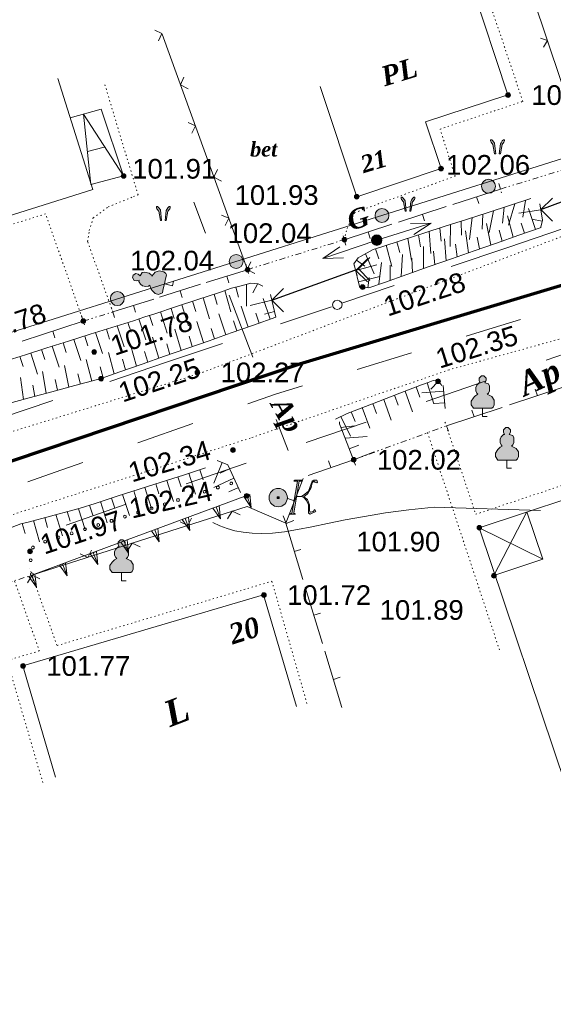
# Model space of a CAD drawing. Header units: millimetres. Extents: x 9396 to 25236, y 15106 to 31102.
# Tile 230 of 256: x 11678 to 11724, y 16739 to 16824. Entities that reach past the tile are written whole.
import ezdxf
from ezdxf.enums import TextEntityAlignment as Align

# ---------------------------------------------------------------- set-up
doc = ezdxf.new("R2010")
doc.units = ezdxf.units.MM
for name, pattern in [('DIVIDE', [1.25, 0.5, -0.25, 0, -0.25, 0, -0.25]), ('DOT', [0.25, 0, -0.25]), ('HIDDEN', [0.375, 0.25, -0.125])]:
    doc.linetypes.add(name, pattern=pattern)
for name, color, linetype, lineweight, true_color in [('1001010', 7, 'Continuous', 9, 0x000000), ('10010110', 7, 'Continuous', 20, 0xa25100), ('10010212', 7, 'Continuous', 9, 0x000000), ('10010230', 7, 'Continuous', 20, 0x000000), ('1060000', 7, 'Continuous', 9, 0x000000), ('1070000', 7, 'DOT', 9, 0x000000), ('2030012', 7, 'Continuous', 9, 0x000000), ('21100200', 7, 'HIDDEN', 0, 0x800080), ('3000105', 7, 'DIVIDE', 9, 0x000000), ('3000220', 7, 'Continuous', 9, 0x000000), ('3000260', 7, 'Continuous', 9, 0x000000), ('4000091', 7, 'Continuous', 9, 0x000000), ('4000210', 7, 'Continuous', 9, 0x000000), ('4000340', 7, 'HIDDEN', 9, 0x000000), ('5010210', 7, 'Continuous', 20, 0x008000), ('5010220', 7, 'Continuous', 30, 0x000000), ('5010410', 7, 'Continuous', 9, 0x000000), ('6011210', 1, 'Continuous', 9, 0xff0000), ('8010110', 7, 'Continuous', 20, 0x0080ff), ('8010120', 7, 'Continuous', 20, 0x0080ff), ('8010200', 7, 'Continuous', 9, 0x000000), ('9010120', 7, 'Continuous', 20, 0x000000)]:
    doc.layers.add(name, color=color, linetype=linetype, lineweight=lineweight, true_color=true_color)
doc.layers.add('Канализация', color=1, linetype='Continuous', lineweight=70)
doc.styles.add('1', font='timesbi.ttf', dxfattribs={"height": 0.00127})
doc.styles.add('10', font='timesbi.ttf', dxfattribs={"height": 0.001481})
doc.styles.add('2', font='timesbi.ttf', dxfattribs={"height": 0.001693})
doc.styles.add('3', font='timesbi.ttf', dxfattribs={"height": 0.001693})
doc.styles.add('9', font='timesbi.ttf', dxfattribs={"height": 0.001693})
doc.styles.add('F2', font='arial.ttf', dxfattribs={"height": 0.001693})

# ---------------------------------------------------------------- blocks, each defined once
blk = doc.blocks.new('SYMBOL21100200')
at = {"true_color": 0x800080}
h = blk.add_hatch(color=216, dxfattribs=at)
edge = h.paths.add_edge_path()
edge.add_arc((0, 0), 0.1, 0, 360)
at = {"color": 216, "linetype": 'Continuous', "lineweight": 0, "true_color": 0x800080}
blk.add_circle((0, 0), 0.1, dxfattribs=at)
blk = doc.blocks.new('SYMBOL5010220')
at = {"color": 18, "linetype": 'Continuous', "lineweight": 9, "true_color": 0x000000, "flags": 128}
blk.add_lwpolyline([(0.5, 0.5), (0, 0), (0.5, -0.5)], dxfattribs=at)
blk = doc.blocks.new('SYMBOL4000210')
at = {"true_color": 0xffffff}
blk.add_hatch(color=7, dxfattribs=at).paths.add_polyline_path([(0.05, 1.75), (-0.05, 1.75), (-0.15, 1.65), (-0.15, 1.55), (-0.1, 1.45), (-0.15, 1.45), (-0.25, 1.35), (-0.3, 1.25), (-0.3, 1.1), (-0.25, 1), (-0.2, 0.95), (-0.3, 0.9), (-0.35, 0.85), (-0.4, 0.8), (-0.5, 0.65), (-0.5, 0.5), (-0.4, 0.35), (-0.3, 0.35), (-0.1, 0.35), (0, 0.35), (0.15, 0.35), (0.4, 0.35), (0.45, 0.4), (0.5, 0.5), (0.5, 0.7), (0.4, 0.85), (0.2, 0.95), (0.25, 1), (0.3, 1.1), (0.3, 1.3), (0.25, 1.4), (0.1, 1.45), (0.15, 1.55), (0.15, 1.65)])
at = {"color": 18, "linetype": 'Continuous', "lineweight": 0, "true_color": 0x000000, "flags": 128}
blk.add_lwpolyline([(0.05, 1.75), (-0.05, 1.75), (-0.15, 1.65), (-0.15, 1.55), (-0.1, 1.45), (-0.15, 1.45), (-0.25, 1.35), (-0.3, 1.25), (-0.3, 1.1), (-0.25, 1), (-0.2, 0.95), (-0.3, 0.9), (-0.35, 0.85), (-0.4, 0.8), (-0.5, 0.65), (-0.5, 0.5), (-0.4, 0.35), (-0.3, 0.35), (-0.1, 0.35), (0, 0.35), (0.15, 0.35), (0.4, 0.35), (0.45, 0.4), (0.5, 0.5), (0.5, 0.7), (0.4, 0.85), (0.2, 0.95), (0.25, 1), (0.3, 1.1), (0.3, 1.3), (0.25, 1.4), (0.1, 1.45), (0.15, 1.55), (0.15, 1.65), (0.05, 1.75)], close=True, dxfattribs=at)
blk.add_lwpolyline([(0, 0.35), (0, 0), (0.2, 0)], dxfattribs=at)
blk = doc.blocks.new('SYMBOL5010410')
at = {"true_color": 0xffffff}
for points in [[(0.6715, 0.711), (0.8295, 0.711), (0.5925, -0.6715), (0.474, -0.711), (0.7505, -0.711), (0.6715, -0.6715), (0.9085, 0.711), (1.027, 0.711), (1.027, 0.7505), (0.711, 0.7505)], [(1, 0.05), (1.15, 0.15), (1.3035, 0.2765), (1.3825, 0.474), (1.4615, 0.711), (1.5405, 0.7505), (1.659, 0.7505), (1.6985, 0.6715), (1.659, 0.632), (1.58, 0.6715), (1.5405, 0.711), (1.4615, 0.632), (1.422, 0.4345), (1.264, 0.158), (1.106, 0.0395), (1.264, -0.079), (1.343, -0.316), (1.343, -0.553), (1.3825, -0.632), (1.501, -0.5925), (1.58, -0.5135), (1.6195, -0.5925), (1.4615, -0.6715), (1.3825, -0.711), (1.3035, -0.6715), (1.3035, -0.553), (1.3035, -0.316), (1.2245, -0.1185), (1.106, 0)], [(-0.0395, -0.0395), (0.0395, -0.0395), (0.0395, 0.0395), (-0.0395, 0.0395)]]:
    blk.add_hatch(color=7, dxfattribs=at).paths.add_polyline_path(points)
h = blk.add_hatch(color=7, dxfattribs=at)
edge = h.paths.add_edge_path()
edge.add_arc((0, 0), 0.395, 0, 360)
at = {"color": 18, "linetype": 'Continuous', "lineweight": 0, "true_color": 0x000000, "flags": 128}
for points in [[(0.6715, 0.711), (0.8295, 0.711), (0.5925, -0.6715), (0.474, -0.711), (0.7505, -0.711), (0.6715, -0.6715), (0.9085, 0.711), (1.027, 0.711), (1.027, 0.7505), (0.711, 0.7505), (0.6715, 0.711)], [(1, 0.05), (1, 0.05), (1.15, 0.15), (1.3035, 0.2765), (1.3825, 0.474), (1.4615, 0.711), (1.5405, 0.7505), (1.659, 0.7505), (1.6985, 0.6715), (1.659, 0.632), (1.58, 0.6715), (1.5405, 0.711), (1.4615, 0.632), (1.422, 0.4345), (1.264, 0.158), (1.106, 0.0395), (1.264, -0.079), (1.343, -0.316), (1.343, -0.553), (1.3825, -0.632), (1.501, -0.5925), (1.58, -0.5135), (1.6195, -0.5925), (1.4615, -0.6715), (1.3825, -0.711), (1.3035, -0.6715), (1.3035, -0.553), (1.3035, -0.316), (1.2245, -0.1185), (1.106, 0), (1, 0.05)], [(-0.0395, -0.0395), (0.0395, -0.0395), (0.0395, 0.0395), (-0.0395, 0.0395)]]:
    blk.add_lwpolyline(points, close=True, dxfattribs=at)
blk.add_lwpolyline([(1, 0.05), (0.8, 0.05)], dxfattribs=at)
at = {"color": 3, "linetype": 'Continuous', "lineweight": 0, "true_color": 0x00ea00}
blk.add_circle((0, 0), 0.395, dxfattribs=at)
blk = doc.blocks.new('SYMBOL4000340')
at = {"true_color": 0x000000}
for points in [[(-0.075, 0), (-0.125, 0.45), (-0.2, 0.55), (-0.25, 0.6), (-0.3, 0.6), (-0.3, 0.55), (-0.275, 0.5), (-0.2, 0.4), (-0.125, 0)], [(0.075, 0), (0.125, 0.425), (0.15, 0.475), (0.2, 0.55), (0.25, 0.6), (0.3, 0.6), (0.3, 0.55), (0.275, 0.5), (0.2, 0.4), (0.125, 0)]]:
    blk.add_hatch(color=18, dxfattribs=at).paths.add_polyline_path(points)
at = {"color": 18, "linetype": 'Continuous', "lineweight": 0, "true_color": 0x000000, "flags": 128}
for points in [[(-0.075, 0), (-0.125, 0.45), (-0.2, 0.55), (-0.25, 0.6), (-0.3, 0.6), (-0.3, 0.55), (-0.275, 0.5), (-0.2, 0.4), (-0.125, 0), (-0.075, 0)], [(0.075, 0), (0.125, 0.425), (0.15, 0.475), (0.2, 0.55), (0.25, 0.6), (0.3, 0.6), (0.3, 0.55), (0.275, 0.5), (0.2, 0.4), (0.125, 0), (0.075, 0)]]:
    blk.add_lwpolyline(points, close=True, dxfattribs=at)
blk = doc.blocks.new('SYMBOL2030012')
at = {"true_color": 0xffffff}
h = blk.add_hatch(color=7, dxfattribs=at)
edge = h.paths.add_edge_path()
edge.add_arc((0, 0), 0.225, 0, 360)
at = {"true_color": 0x000000}
h = blk.add_hatch(color=18, dxfattribs=at)
edge = h.paths.add_edge_path()
edge.add_arc((0, 0), 0.05, 0, 360)
at = {"color": 18, "linetype": 'Continuous', "lineweight": 0, "true_color": 0x000000}
for radius in [0.225, 0.05]:
    blk.add_circle((0, 0), radius, dxfattribs=at)
blk = doc.blocks.new('SYMBOL8010200')
at = {"true_color": 0x000000}
h = blk.add_hatch(color=18, dxfattribs=at)
edge = h.paths.add_edge_path()
edge.add_arc((0, 0), 0.3, 0, 360)
at = {"color": 18, "linetype": 'Continuous', "lineweight": 0, "true_color": 0x000000}
blk.add_circle((0, 0), 0.3, dxfattribs=at)

msp = doc.modelspace()

# ---------------------------------------------------------------- linework, layer by layer
at = {"layer": '1001010', "color": 253}
for p, q in [((11683.589, 16812.636), (11685.024, 16813.032)), ((11686.678, 16810.557), (11683.886, 16809.816)), ((11721.431, 16781.627), (11718.578, 16776.157)), ((11717.318, 16780.277), (11722.816, 16777.571))]:
    msp.add_line(p, q, dxfattribs=at)
for points in [[(11716.674, 16827.017, 0), (11719.798, 16817.517, 0), (11712.702, 16815.184, 0), (11714.038, 16811.177, 0), (11706.778, 16808.757, 0), (11703.616, 16818.244, 0)], [(11681.037, 16818.916, 0), (11684.038, 16809.377, 0), (11668.718, 16804.557, 0), (11665.717, 16814.096, 0)], [(11686.678, 16810.557, 0), (11684.776, 16816.297, 0), (11682.105, 16815.555, 0)], [(11683.886, 16809.816, 0), (11683.243, 16815.851, 0), (11686.678, 16810.557, 0)], [(11724.814, 16757.994, 0), (11717.318, 16780.277, 0), (11728.938, 16784.097, 0), (11736.389, 16761.974, 0)], [(11718.578, 16776.157, 0), (11722.816, 16777.571, 0), (11721.431, 16781.627, 0)], [(11680.84, 16758.804, 0), (11678.018, 16768.397, 0), (11698.758, 16774.497, 0), (11701.58, 16764.904, 0)]]:
    msp.add_polyline3d(points, dxfattribs=at)
at = {"layer": '10010110'}
msp.add_line((11722.62, 16781.765), (11713.442, 16782.049), dxfattribs=at)
msp.add_polyline3d([(11713.442, 16782.049, 0), (11711.257, 16781.822, 0), (11709.259, 16781.55, 0), (11707.436, 16781.25, 0), (11705.777, 16780.94, 0), (11704.27, 16780.635, 0), (11702.903, 16780.354, 0), (11701.665, 16780.113, 0), (11700.543, 16779.93, 0), (11699.528, 16779.818, 0), (11698.605, 16779.775, 0), (11697.766, 16779.797, 0), (11696.996, 16779.88, 0), (11696.286, 16780.019, 0), (11695.623, 16780.209, 0), (11694.995, 16780.445, 0), (11694.392, 16780.724, 0)], dxfattribs=at)
at = {"layer": '10010212', "color": 253}
for p, q in [((11718.091, 16807.397), (11719.941, 16807.997)), ((11720.401, 16808.137), (11719.861, 16806.317)), ((11720.401, 16808.137), (11719.861, 16806.317)), ((11719.941, 16807.997), (11721.781, 16808.587)), ((11721.321, 16808.437), (11721.071, 16807.007)), ((11716.241, 16806.807), (11718.091, 16807.397)), ((11717.631, 16807.247), (11717.571, 16805.957)), ((11718.551, 16807.547), (11718.181, 16805.687)), ((11718.551, 16807.547), (11718.181, 16805.687)), ((11719.481, 16807.847), (11719.331, 16806.477)), ((11720.251, 16805.267), (11719.771, 16807.107)), ((11720.251, 16805.267), (11719.771, 16807.107)), ((11722.631, 16807.637), (11720.751, 16807.337)), ((11722.631, 16807.637), (11720.751, 16807.337)), ((11722.181, 16805.947), (11721.581, 16807.747)), ((11722.181, 16805.947), (11721.581, 16807.747)), ((11714.401, 16806.207), (11716.241, 16806.807)), ((11714.861, 16806.357), (11714.831, 16804.457)), ((11714.861, 16806.357), (11714.831, 16804.457)), ((11715.781, 16806.657), (11715.811, 16805.447)), ((11716.711, 16806.957), (11716.501, 16805.067)), ((11716.711, 16806.957), (11716.501, 16805.067)), ((11718.321, 16804.597), (11717.961, 16806.457)), ((11718.321, 16804.597), (11717.961, 16806.457)), ((11721.221, 16805.607), (11720.931, 16806.477)), ((11722.751, 16806.637), (11721.871, 16806.827)), ((11710.701, 16805.017), (11712.551, 16805.617)), ((11712.091, 16805.467), (11712.271, 16804.437)), ((11712.551, 16805.617), (11714.401, 16806.207)), ((11713.011, 16805.767), (11713.151, 16803.867)), ((11713.011, 16805.767), (11713.151, 16803.867)), ((11713.941, 16806.057), (11714.051, 16804.937)), ((11716.401, 16803.917), (11716.151, 16805.807)), ((11716.401, 16803.917), (11716.151, 16805.807)), ((11720.731, 16805.437), (11718.811, 16804.767)), ((11719.291, 16804.927), (11719.041, 16805.877)), ((11722.661, 16806.117), (11720.731, 16805.437)), ((11708.861, 16804.427), (11710.701, 16805.017)), ((11709.321, 16804.577), (11709.801, 16802.737)), ((11709.321, 16804.577), (11709.801, 16802.737)), ((11710.241, 16804.867), (11710.481, 16803.947)), ((11711.171, 16805.167), (11711.481, 16803.297)), ((11711.171, 16805.167), (11711.481, 16803.297)), ((11714.471, 16803.247), (11714.341, 16805.137)), ((11714.471, 16803.247), (11714.341, 16805.137)), ((11715.431, 16803.577), (11715.271, 16804.677)), ((11718.811, 16804.767), (11716.881, 16804.087)), ((11717.361, 16804.257), (11717.151, 16805.277)), ((11707.531, 16803.847), (11708.291, 16802.107)), ((11707.531, 16803.847), (11708.291, 16802.107)), ((11708.401, 16804.277), (11708.671, 16803.417)), ((11710.611, 16801.897), (11710.731, 16803.787)), ((11710.611, 16801.897), (11710.731, 16803.787)), ((11712.541, 16802.567), (11712.531, 16804.467)), ((11712.541, 16802.567), (11712.531, 16804.467)), ((11713.501, 16802.907), (11713.391, 16804.077)), ((11716.881, 16804.087), (11714.951, 16803.417)), ((11707.041, 16800.927), (11706.561, 16802.917)), ((11706.681, 16802.417), (11708.521, 16802.887)), ((11706.681, 16802.417), (11708.521, 16802.887)), ((11706.751, 16803.297), (11707.481, 16802.777)), ((11708.681, 16801.217), (11708.921, 16803.107)), ((11708.681, 16801.217), (11708.921, 16803.107)), ((11709.651, 16801.557), (11709.651, 16802.857)), ((11711.581, 16802.227), (11711.521, 16803.467)), ((11714.951, 16803.417), (11713.021, 16802.737)), ((11706.681, 16802.417), (11707.551, 16802.637)), ((11711.091, 16802.057), (11709.171, 16801.387)), ((11713.021, 16802.737), (11711.091, 16802.057)), ((11697.291, 16801.227), (11697.281, 16799.327)), ((11697.291, 16801.227), (11697.281, 16799.327)), ((11698.261, 16801.287), (11697.831, 16800.497)), ((11706.921, 16801.427), (11708.771, 16801.877)), ((11706.921, 16801.427), (11708.771, 16801.877)), ((11707.721, 16800.927), (11707.851, 16801.817)), ((11693.101, 16799.917), (11694.951, 16800.527)), ((11694.491, 16800.377), (11694.751, 16799.477)), ((11695.421, 16800.677), (11695.921, 16798.847)), ((11695.421, 16800.677), (11695.921, 16798.847)), ((11696.351, 16800.967), (11696.591, 16800.097)), ((11699.341, 16800.347), (11699.821, 16798.377)), ((11691.251, 16799.297), (11693.101, 16799.917)), ((11691.711, 16799.457), (11692.271, 16797.637)), ((11691.711, 16799.457), (11692.271, 16797.637)), ((11692.641, 16799.757), (11692.911, 16798.877)), ((11693.561, 16800.067), (11694.101, 16798.247)), ((11693.561, 16800.067), (11694.101, 16798.247)), ((11699.461, 16799.857), (11697.611, 16799.407)), ((11699.461, 16799.857), (11697.611, 16799.407)), ((11699.331, 16798.207), (11698.711, 16800.007)), ((11699.331, 16798.207), (11698.711, 16800.007)), ((11689.391, 16798.687), (11691.251, 16799.297)), ((11689.861, 16798.837), (11690.441, 16797.027)), ((11689.861, 16798.837), (11690.441, 16797.027)), ((11690.781, 16799.147), (11691.061, 16798.277)), ((11695.491, 16796.867), (11694.901, 16798.677)), ((11695.491, 16796.867), (11694.901, 16798.677)), ((11697.411, 16797.537), (11696.811, 16799.337)), ((11697.411, 16797.537), (11696.811, 16799.337)), ((11698.371, 16797.877), (11698.081, 16798.727)), ((11699.701, 16798.867), (11698.821, 16798.657)), ((11685.671, 16797.507), (11687.541, 16798.087)), ((11687.071, 16797.937), (11687.351, 16797.097)), ((11688.001, 16798.237), (11688.601, 16796.427)), ((11688.001, 16798.237), (11688.601, 16796.427)), ((11688.931, 16798.537), (11689.211, 16797.677)), ((11693.571, 16796.197), (11693.001, 16798.007)), ((11693.571, 16796.197), (11693.001, 16798.007)), ((11696.451, 16797.207), (11696.161, 16798.067)), ((11699.811, 16798.377), (11697.891, 16797.707)), ((11681.951, 16796.327), (11683.811, 16796.917)), ((11683.811, 16796.917), (11685.671, 16797.507)), ((11684.281, 16797.067), (11684.871, 16795.257)), ((11684.281, 16797.067), (11684.871, 16795.257)), ((11685.211, 16797.357), (11685.491, 16796.507)), ((11686.141, 16797.647), (11686.731, 16795.847)), ((11686.141, 16797.647), (11686.731, 16795.847)), ((11691.651, 16795.527), (11691.101, 16797.347)), ((11691.651, 16795.527), (11691.101, 16797.347)), ((11695.971, 16797.037), (11694.051, 16796.367)), ((11694.531, 16796.537), (11694.251, 16797.407)), ((11697.891, 16797.707), (11695.971, 16797.037)), ((11680.091, 16795.747), (11681.951, 16796.327)), ((11681.491, 16796.187), (11681.761, 16795.337)), ((11682.421, 16796.477), (11683.001, 16794.667)), ((11682.421, 16796.477), (11683.001, 16794.667)), ((11683.351, 16796.767), (11683.621, 16795.917)), ((11689.731, 16794.857), (11689.191, 16796.677)), ((11689.731, 16794.857), (11689.191, 16796.677)), ((11690.691, 16795.187), (11690.421, 16796.087)), ((11694.051, 16796.367), (11692.131, 16795.697)), ((11692.611, 16795.857), (11692.331, 16796.747)), ((11678.231, 16795.157), (11680.091, 16795.747)), ((11678.691, 16795.307), (11679.271, 16793.497)), ((11678.691, 16795.307), (11679.271, 16793.497)), ((11679.621, 16795.597), (11679.901, 16794.747)), ((11680.551, 16795.887), (11681.141, 16794.087)), ((11680.551, 16795.887), (11681.141, 16794.087)), ((11685.891, 16793.517), (11685.381, 16795.347)), ((11685.891, 16793.517), (11685.381, 16795.347)), ((11687.811, 16794.187), (11687.291, 16796.007)), ((11687.811, 16794.187), (11687.291, 16796.007)), ((11688.771, 16794.517), (11688.501, 16795.427)), ((11692.131, 16795.697), (11690.211, 16795.027)), ((11676.371, 16794.567), (11678.231, 16795.157)), ((11677.761, 16795.007), (11678.031, 16794.157)), ((11683.951, 16792.897), (11683.481, 16794.737)), ((11683.951, 16792.897), (11683.481, 16794.737)), ((11686.851, 16793.847), (11686.591, 16794.767)), ((11690.211, 16795.027), (11688.291, 16794.357)), ((11680.031, 16791.837), (11679.701, 16793.707)), ((11680.031, 16791.837), (11679.701, 16793.707)), ((11681.991, 16792.367), (11681.591, 16794.227)), ((11681.991, 16792.367), (11681.591, 16794.227)), ((11684.931, 16793.177), (11684.671, 16794.107)), ((11688.291, 16794.357), (11686.371, 16793.677)), ((11678.061, 16791.307), (11677.801, 16793.187)), ((11678.061, 16791.307), (11677.801, 16793.187)), ((11681.011, 16792.107), (11680.811, 16793.037)), ((11684.441, 16793.037), (11682.481, 16792.497)), ((11682.971, 16792.637), (11682.751, 16793.517)), ((11712.831, 16792.747), (11713.431, 16790.947)), ((11712.831, 16792.747), (11713.431, 16790.947)), ((11713.781, 16792.857), (11713.151, 16792.207)), ((11680.521, 16791.967), (11678.551, 16791.437)), ((11679.041, 16791.567), (11678.871, 16792.547)), ((11682.481, 16792.497), (11680.521, 16791.967)), ((11708.641, 16791.137), (11710.501, 16791.857)), ((11710.501, 16791.857), (11712.361, 16792.567)), ((11710.961, 16792.037), (11711.591, 16790.237)), ((11710.961, 16792.037), (11711.591, 16790.237)), ((11711.901, 16792.387), (11712.201, 16791.507)), ((11714.271, 16792.017), (11712.371, 16791.877)), ((11714.271, 16792.017), (11712.371, 16791.877)), ((11714.231, 16792.517), (11714.381, 16790.527)), ((11678.551, 16791.437), (11676.591, 16790.907)), ((11706.781, 16790.427), (11708.641, 16791.137)), ((11709.101, 16791.317), (11709.751, 16789.527)), ((11709.101, 16791.317), (11709.751, 16789.527)), ((11710.031, 16791.677), (11710.351, 16790.807)), ((11714.341, 16791.027), (11713.451, 16790.957)), ((11706.311, 16790.247), (11706.631, 16789.407)), ((11707.241, 16790.607), (11707.911, 16788.827)), ((11707.241, 16790.607), (11707.911, 16788.827)), ((11708.171, 16790.967), (11708.491, 16790.107)), ((11705.401, 16789.837), (11706.241, 16788.137)), ((11705.401, 16789.837), (11706.241, 16788.137)), ((11705.401, 16788.897), (11706.591, 16789.037)), ((11705.771, 16787.977), (11707.661, 16788.117)), ((11705.771, 16787.977), (11707.661, 16788.117)), ((11706.681, 16785.657), (11705.951, 16787.507)), ((11706.131, 16787.047), (11706.971, 16787.377)), ((11706.501, 16786.117), (11708.271, 16786.817)), ((11706.501, 16786.117), (11708.271, 16786.817)), ((11691.851, 16784.807), (11693.751, 16785.417)), ((11693.271, 16785.267), (11693.551, 16784.407)), ((11695.181, 16785.877), (11694.471, 16784.117)), ((11695.181, 16785.877), (11694.471, 16784.117)), ((11695.821, 16785.347), (11695.001, 16784.957)), ((11689.941, 16784.197), (11691.851, 16784.807)), ((11690.421, 16784.347), (11691.001, 16782.537)), ((11690.421, 16784.347), (11691.001, 16782.537)), ((11691.371, 16784.657), (11691.651, 16783.797)), ((11692.321, 16784.957), (11692.901, 16783.147)), ((11692.321, 16784.957), (11692.901, 16783.147)), ((11696.201, 16784.537), (11694.481, 16783.727)), ((11696.201, 16784.537), (11694.481, 16783.727)), ((11696.011, 16784.937), (11696.771, 16783.317)), ((11686.141, 16782.977), (11688.041, 16783.587)), ((11687.571, 16783.437), (11687.841, 16782.577)), ((11688.041, 16783.587), (11689.941, 16784.197)), ((11688.521, 16783.737), (11689.101, 16781.927)), ((11688.521, 16783.737), (11689.101, 16781.927)), ((11689.471, 16784.047), (11689.741, 16783.187)), ((11696.581, 16783.727), (11695.761, 16783.347)), ((11684.231, 16782.367), (11686.141, 16782.977)), ((11684.711, 16782.517), (11685.291, 16780.707)), ((11684.711, 16782.517), (11685.291, 16780.707)), ((11685.661, 16782.817), (11685.941, 16781.967)), ((11686.611, 16783.127), (11687.191, 16781.317)), ((11686.611, 16783.127), (11687.191, 16781.317)), ((11680.391, 16781.277), (11682.321, 16781.787)), ((11682.811, 16781.907), (11683.381, 16780.107)), ((11682.811, 16781.907), (11683.381, 16780.107)), ((11683.761, 16782.207), (11684.031, 16781.357)), ((11678.461, 16780.757), (11680.391, 16781.277)), ((11678.941, 16780.887), (11679.451, 16779.057)), ((11678.941, 16780.887), (11679.451, 16779.057)), ((11679.911, 16781.147), (11680.141, 16780.287)), ((11680.871, 16781.397), (11681.421, 16779.577)), ((11680.871, 16781.397), (11681.421, 16779.577)), ((11681.841, 16781.657), (11682.091, 16780.827)), ((11677.971, 16780.637), (11678.201, 16779.767))]:
    msp.add_line(p, q, dxfattribs=at)
for points in [[(11722.551, 16808.147, 0), (11722.771, 16806.747, 0), (11722.641, 16806.137, 0)], [(11707.111, 16803.607, 0), (11708.181, 16804.207, 0), (11708.861, 16804.427, 0)], [(11706.801, 16801.947, 0), (11706.531, 16802.987, 0), (11706.891, 16803.487, 0), (11707.111, 16803.607, 0)], [(11696.821, 16801.097, 0), (11697.641, 16801.317, 0), (11698.281, 16801.267, 0), (11698.681, 16801.057, 0)], [(11709.171, 16801.387, 0), (11707.821, 16800.917, 0), (11707.211, 16801.007, 0)], [(11694.951, 16800.527, 0), (11696.001, 16800.877, 0), (11696.821, 16801.097, 0)], [(11687.541, 16798.087, 0), (11688.531, 16798.407, 0), (11689.391, 16798.687, 0)], [(11686.371, 16793.677, 0), (11684.761, 16793.117, 0), (11684.441, 16793.037, 0)], [(11712.361, 16792.567, 0), (11712.921, 16792.777, 0), (11713.371, 16792.927, 0), (11713.761, 16792.877, 0), (11714.061, 16792.587, 0), (11714.101, 16792.487, 0)], [(11704.961, 16789.617, 0), (11705.951, 16790.107, 0), (11706.781, 16790.427, 0)], [(11705.951, 16787.507, 0), (11705.281, 16789.217, 0), (11705.301, 16789.377, 0)], [(11694.761, 16786.047, 0), (11695.661, 16785.687, 0), (11696.011, 16784.937, 0)], [(11682.321, 16781.787, 0), (11682.951, 16781.947, 0), (11684.231, 16782.367, 0)], [(11676.571, 16780.117, 0), (11677.841, 16780.597, 0), (11678.461, 16780.757, 0)]]:
    msp.add_polyline3d(points, dxfattribs=at)
at = {"layer": '10010230', "color": 253}
for p, q in [((11678.798, 16776.177), (11697.298, 16783.037)), ((11697.311, 16783.047), (11697.691, 16782.007)), ((11694.661, 16782.057), (11695.041, 16781.027)), ((11692.011, 16781.077), (11692.401, 16780.047)), ((11689.371, 16780.097), (11689.751, 16779.067)), ((11686.731, 16779.117), (11687.111, 16778.087)), ((11684.081, 16778.137), (11684.471, 16777.107)), ((11681.441, 16777.157), (11681.821, 16776.127)), ((11678.801, 16776.177), (11679.181, 16775.147))]:
    msp.add_line(p, q, dxfattribs=at)
for points in [[(11697.051, 16782.947, 0), (11697.691, 16782.007, 0), (11697.571, 16783.137, 0)], [(11694.391, 16781.957, 0), (11695.041, 16781.027, 0), (11694.921, 16782.157, 0)], [(11691.751, 16780.977, 0), (11692.401, 16780.047, 0), (11692.281, 16781.177, 0)], [(11689.111, 16779.997, 0), (11689.751, 16779.067, 0), (11689.631, 16780.197, 0)], [(11686.461, 16779.017, 0), (11687.111, 16778.087, 0), (11686.991, 16779.217, 0)], [(11683.821, 16778.037, 0), (11684.471, 16777.107, 0), (11684.351, 16778.237, 0)], [(11681.181, 16777.057, 0), (11681.821, 16776.127, 0), (11681.701, 16777.257, 0)], [(11678.531, 16776.077, 0), (11679.181, 16775.147, 0), (11679.061, 16776.277, 0)]]:
    msp.add_polyline3d(points, dxfattribs=at)
for points in [[(11697.051, 16782.947, 0), (11697.691, 16782.007, 0), (11697.571, 16783.137, 0), (11697.051, 16782.947, 0)], [(11694.391, 16781.957, 0), (11695.041, 16781.027, 0), (11694.921, 16782.157, 0), (11694.391, 16781.957, 0)], [(11691.751, 16780.977, 0), (11692.401, 16780.047, 0), (11692.281, 16781.177, 0), (11691.751, 16780.977, 0)], [(11689.111, 16779.997, 0), (11689.751, 16779.067, 0), (11689.631, 16780.197, 0), (11689.111, 16779.997, 0)], [(11686.461, 16779.017, 0), (11687.111, 16778.087, 0), (11686.991, 16779.217, 0), (11686.461, 16779.017, 0)], [(11683.821, 16778.037, 0), (11684.471, 16777.107, 0), (11684.351, 16778.237, 0), (11683.821, 16778.037, 0)], [(11681.181, 16777.057, 0), (11681.821, 16776.127, 0), (11681.701, 16777.257, 0), (11681.181, 16777.057, 0)], [(11678.531, 16776.077, 0), (11679.181, 16775.147, 0), (11679.061, 16776.277, 0), (11678.531, 16776.077, 0)]]:
    msp.add_polyline3d(points, close=True, dxfattribs=at)
at = {"layer": '1060000', "color": 253}
msp.add_line((11683.886, 16809.816), (11686.678, 16810.557), dxfattribs=at)
at = {"layer": '1070000', "color": 253}
for p, q in [((11693.168, 16793.516, 94.392), (11727.84, 16806.615, 94.392)), ((11712.873, 16788.453), (11719.106, 16769.656))]:
    msp.add_line(p, q, dxfattribs=at)
for points in [[(11705.698, 16805.057, 0), (11705.948, 16806.02, 0), (11706.591, 16807.356, 0), (11707.283, 16807.652, 0), (11715.247, 16810.521, 0), (11713.961, 16814.578, 0), (11721.084, 16816.952, 0), (11717.622, 16827.241, 0)], [(11797.844, 16819.163, 81.312), (11766.694, 16808.291, 81.312), (11714.725, 16793.859, 81.312), (11697.592, 16787.98, 81.312)], [(11685.766, 16798.835, 0), (11683.589, 16804.907, 0), (11683.738, 16805.847, 0), (11684.084, 16806.935, 0), (11685.37, 16807.875, 0), (11687.546, 16808.765, 0), (11687.942, 16808.914, 0), (11685.073, 16818.411, 0)], [(11683.218, 16798.057, 0), (11679.978, 16807.281, 0), (11668.205, 16803.621, 0), (11665.138, 16813.662, 0)], [(11589.261, 16758.734, 94.392), (11661.467, 16783.72, 94.392), (11693.168, 16793.516, 94.392)], [(11714.498, 16789.037, 0), (11717.028, 16781.429, 0), (11729.494, 16785.584, 0), (11737.133, 16762.686, 0)], [(11697.592, 16787.98, 33.43), (11664.641, 16777.392, 81.312), (11631.61, 16766.031, 81.312)], [(11678.798, 16776.177, 0), (11680.967, 16770.126, 0), (11699.468, 16775.666, 0), (11702.535, 16764.982, 0)], [(11677.307, 16775.666, 0), (11679.434, 16769.681, 0), (11676.664, 16768.84, 0), (11679.731, 16758.353, 0)]]:
    msp.add_polyline3d(points, dxfattribs=at)
at = {"layer": '3000105', "color": 253}
for p, q in [((11719.158, 16809.417), (11726.698, 16811.717)), ((11719.012, 16809.896), (11719.333, 16808.844)), ((11705.846, 16804.58), (11705.521, 16805.631)), ((11697.358, 16802.477), (11705.698, 16805.057)), ((11697.21, 16802.955), (11697.535, 16801.904)), ((11683.218, 16798.057), (11685.766, 16798.835)), ((11685.912, 16798.357), (11685.591, 16799.409)), ((11683.072, 16798.536), (11683.393, 16797.484)), ((11714.669, 16788.568), (11714.292, 16789.601)), ((11706.498, 16786.117), (11714.498, 16789.037)), ((11706.327, 16786.587), (11706.704, 16785.554)), ((11678.944, 16775.699), (11678.622, 16776.751)), ((11667.958, 16772.857), (11678.798, 16776.177))]:
    msp.add_line(p, q, dxfattribs=at)
at = {"layer": '3000220', "color": 253}
for p, q in [((11719.161, 16809.417), (11715.041, 16808.087)), ((11717.101, 16808.747), (11717.291, 16808.177)), ((11714.481, 16807.907), (11710.371, 16806.567)), ((11712.431, 16807.237), (11712.611, 16806.667)), ((11709.811, 16806.387), (11705.701, 16805.057)), ((11707.751, 16805.727), (11707.941, 16805.157)), ((11697.361, 16802.477), (11693.811, 16801.367)), ((11693.331, 16801.217), (11689.791, 16800.097)), ((11695.591, 16801.917), (11695.771, 16801.347)), ((11691.561, 16800.657), (11691.741, 16800.087)), ((11689.311, 16799.947), (11685.761, 16798.837)), ((11687.541, 16799.387), (11687.721, 16798.817)), ((11683.221, 16798.057), (11677.961, 16796.327)), ((11680.591, 16797.187), (11680.771, 16796.617)), ((11719.941, 16790.837), (11724.731, 16792.417)), ((11722.341, 16791.627), (11722.151, 16792.197)), ((11714.501, 16789.037), (11719.291, 16790.617)), ((11716.891, 16789.827), (11716.701, 16790.397)), ((11702.601, 16784.777), (11706.501, 16786.117)), ((11704.551, 16785.447), (11704.351, 16786.017)), ((11700.661, 16780.657), (11702.151, 16784.507)), ((11701.401, 16782.577), (11700.841, 16782.797)), ((11700.661, 16780.657), (11702.141, 16775.817)), ((11701.401, 16778.237), (11701.971, 16778.407)), ((11702.341, 16775.157), (11703.821, 16770.307)), ((11703.081, 16772.737), (11703.651, 16772.907)), ((11704.021, 16769.647), (11705.501, 16764.807)), ((11704.761, 16767.227), (11705.341, 16767.407))]:
    msp.add_line(p, q, dxfattribs=at)
at = {"layer": '3000260', "color": 253}
for p, q in [((11726.698, 16811.717), (11720.986, 16828.849)), ((11697.358, 16802.477), (11690.02, 16822.752))]:
    msp.add_line(p, q, dxfattribs=at)
for points in [[(11689.691, 16822.177, 0), (11690.001, 16822.807, 0), (11689.371, 16823.077, 0)], [(11722.861, 16821.637, 0), (11723.211, 16822.187, 0), (11722.611, 16822.397, 0)], [(11692.251, 16818.047, 0), (11691.601, 16818.387, 0), (11691.891, 16819.047, 0)], [(11692.571, 16814.227, 0), (11692.881, 16814.857, 0), (11692.251, 16815.127, 0)], [(11695.131, 16810.097, 0), (11694.481, 16810.437, 0), (11694.771, 16811.097, 0)], [(11695.451, 16806.287, 0), (11695.751, 16806.907, 0), (11695.121, 16807.177, 0)], [(11698.011, 16802.147, 0), (11697.351, 16802.487, 0), (11697.651, 16803.147, 0)], [(11678.798, 16776.177, 0), (11697.34, 16782.109, 0), (11700.658, 16780.657, 0)], [(11695.651, 16781.047, 0), (11696.051, 16781.697, 0), (11696.731, 16781.387, 0)], [(11691.581, 16780.787, 0), (11692.221, 16780.477, 0), (11692.551, 16781.097, 0)], [(11700.431, 16781.297, 0), (11700.711, 16780.637, 0), (11701.371, 16780.897, 0)], [(11682.961, 16778.037, 0), (11683.601, 16777.717, 0), (11683.921, 16778.347, 0)], [(11687.031, 16778.287, 0), (11687.431, 16778.937, 0), (11688.111, 16778.627, 0)], [(11678.411, 16775.527, 0), (11678.811, 16776.177, 0), (11679.491, 16775.877, 0)]]:
    msp.add_polyline3d(points, dxfattribs=at)
at = {"layer": '4000091', "color": 253}
for points in [[(11695.961, 16783.967, 0), (11696.021, 16783.987, 0), (11696.071, 16784.027, 0), (11696.081, 16784.087, 0), (11696.071, 16784.147, 0), (11696.021, 16784.187, 0), (11695.961, 16784.207, 0), (11695.901, 16784.187, 0), (11695.861, 16784.147, 0), (11695.841, 16784.087, 0), (11695.861, 16784.027, 0), (11695.901, 16783.987, 0), (11695.961, 16783.967, 0)], [(11693.671, 16783.247, 0), (11693.731, 16783.267, 0), (11693.781, 16783.307, 0), (11693.791, 16783.367, 0), (11693.781, 16783.427, 0), (11693.731, 16783.477, 0), (11693.671, 16783.487, 0), (11693.611, 16783.477, 0), (11693.571, 16783.427, 0), (11693.551, 16783.367, 0), (11693.571, 16783.307, 0), (11693.611, 16783.267, 0), (11693.671, 16783.247, 0)], [(11694.821, 16783.607, 0), (11694.881, 16783.627, 0), (11694.921, 16783.667, 0), (11694.941, 16783.727, 0), (11694.921, 16783.787, 0), (11694.881, 16783.837, 0), (11694.821, 16783.847, 0), (11694.761, 16783.837, 0), (11694.711, 16783.787, 0), (11694.701, 16783.727, 0), (11694.711, 16783.667, 0), (11694.761, 16783.627, 0), (11694.821, 16783.607, 0)], [(11691.381, 16782.537, 0), (11691.441, 16782.547, 0), (11691.491, 16782.597, 0), (11691.501, 16782.657, 0), (11691.491, 16782.717, 0), (11691.441, 16782.757, 0), (11691.381, 16782.777, 0), (11691.321, 16782.757, 0), (11691.281, 16782.717, 0), (11691.261, 16782.657, 0), (11691.281, 16782.597, 0), (11691.321, 16782.547, 0), (11691.381, 16782.537, 0)], [(11692.531, 16782.897, 0), (11692.591, 16782.907, 0), (11692.631, 16782.957, 0), (11692.651, 16783.017, 0), (11692.631, 16783.077, 0), (11692.591, 16783.117, 0), (11692.531, 16783.137, 0), (11692.471, 16783.117, 0), (11692.421, 16783.077, 0), (11692.411, 16783.017, 0), (11692.421, 16782.957, 0), (11692.471, 16782.907, 0), (11692.531, 16782.897, 0)], [(11687.951, 16781.457, 0), (11688.011, 16781.477, 0), (11688.051, 16781.517, 0), (11688.071, 16781.577, 0), (11688.051, 16781.637, 0), (11688.011, 16781.687, 0), (11687.951, 16781.697, 0), (11687.891, 16781.687, 0), (11687.841, 16781.637, 0), (11687.831, 16781.577, 0), (11687.841, 16781.517, 0), (11687.891, 16781.477, 0), (11687.951, 16781.457, 0)], [(11689.091, 16781.817, 0), (11689.151, 16781.837, 0), (11689.201, 16781.877, 0), (11689.211, 16781.937, 0), (11689.201, 16781.997, 0), (11689.151, 16782.047, 0), (11689.091, 16782.057, 0), (11689.031, 16782.047, 0), (11688.991, 16781.997, 0), (11688.971, 16781.937, 0), (11688.991, 16781.877, 0), (11689.031, 16781.837, 0), (11689.091, 16781.817, 0)], [(11690.241, 16782.177, 0), (11690.301, 16782.197, 0), (11690.341, 16782.237, 0), (11690.361, 16782.297, 0), (11690.341, 16782.357, 0), (11690.301, 16782.397, 0), (11690.241, 16782.417, 0), (11690.181, 16782.397, 0), (11690.131, 16782.357, 0), (11690.121, 16782.297, 0), (11690.131, 16782.237, 0), (11690.181, 16782.197, 0), (11690.241, 16782.177, 0)], [(11685.661, 16780.747, 0), (11685.721, 16780.757, 0), (11685.761, 16780.807, 0), (11685.781, 16780.867, 0), (11685.761, 16780.927, 0), (11685.721, 16780.967, 0), (11685.661, 16780.987, 0), (11685.601, 16780.967, 0), (11685.551, 16780.927, 0), (11685.541, 16780.867, 0), (11685.551, 16780.807, 0), (11685.601, 16780.757, 0), (11685.661, 16780.747, 0)], [(11686.801, 16781.107, 0), (11686.861, 16781.117, 0), (11686.911, 16781.167, 0), (11686.921, 16781.227, 0), (11686.911, 16781.287, 0), (11686.861, 16781.327, 0), (11686.801, 16781.347, 0), (11686.741, 16781.327, 0), (11686.701, 16781.287, 0), (11686.681, 16781.227, 0), (11686.701, 16781.167, 0), (11686.741, 16781.117, 0), (11686.801, 16781.107, 0)], [(11683.371, 16780.027, 0), (11683.431, 16780.047, 0), (11683.471, 16780.087, 0), (11683.491, 16780.147, 0), (11683.471, 16780.207, 0), (11683.431, 16780.247, 0), (11683.371, 16780.267, 0), (11683.311, 16780.247, 0), (11683.261, 16780.207, 0), (11683.251, 16780.147, 0), (11683.261, 16780.087, 0), (11683.311, 16780.047, 0), (11683.371, 16780.027, 0)], [(11684.511, 16780.387, 0), (11684.571, 16780.397, 0), (11684.621, 16780.447, 0), (11684.631, 16780.507, 0), (11684.621, 16780.567, 0), (11684.571, 16780.607, 0), (11684.511, 16780.627, 0), (11684.451, 16780.607, 0), (11684.411, 16780.567, 0), (11684.391, 16780.507, 0), (11684.411, 16780.447, 0), (11684.451, 16780.397, 0), (11684.511, 16780.387, 0)], [(11679.931, 16778.957, 0), (11679.991, 16778.967, 0), (11680.041, 16779.017, 0), (11680.051, 16779.077, 0), (11680.041, 16779.137, 0), (11679.991, 16779.177, 0), (11679.931, 16779.197, 0), (11679.871, 16779.177, 0), (11679.831, 16779.137, 0), (11679.811, 16779.077, 0), (11679.831, 16779.017, 0), (11679.871, 16778.967, 0), (11679.931, 16778.957, 0)], [(11681.081, 16779.307, 0), (11681.141, 16779.327, 0), (11681.181, 16779.367, 0), (11681.201, 16779.427, 0), (11681.181, 16779.487, 0), (11681.141, 16779.537, 0), (11681.081, 16779.547, 0), (11681.021, 16779.537, 0), (11680.971, 16779.487, 0), (11680.961, 16779.427, 0), (11680.971, 16779.367, 0), (11681.021, 16779.327, 0), (11681.081, 16779.307, 0)], [(11682.221, 16779.667, 0), (11682.281, 16779.687, 0), (11682.331, 16779.727, 0), (11682.341, 16779.787, 0), (11682.331, 16779.847, 0), (11682.281, 16779.897, 0), (11682.221, 16779.907, 0), (11682.161, 16779.897, 0), (11682.121, 16779.847, 0), (11682.101, 16779.787, 0), (11682.121, 16779.727, 0), (11682.161, 16779.687, 0), (11682.221, 16779.667, 0)], [(11678.881, 16778.447, 0), (11678.941, 16778.467, 0), (11678.991, 16778.507, 0), (11679.001, 16778.567, 0), (11678.991, 16778.627, 0), (11678.941, 16778.677, 0), (11678.881, 16778.687, 0), (11678.821, 16778.677, 0), (11678.781, 16778.627, 0), (11678.761, 16778.567, 0), (11678.781, 16778.507, 0), (11678.821, 16778.467, 0), (11678.881, 16778.447, 0)], [(11678.691, 16777.357, 0), (11678.751, 16777.367, 0), (11678.791, 16777.417, 0), (11678.811, 16777.477, 0), (11678.791, 16777.537, 0), (11678.751, 16777.577, 0), (11678.691, 16777.597, 0), (11678.631, 16777.577, 0), (11678.581, 16777.537, 0), (11678.571, 16777.477, 0), (11678.581, 16777.417, 0), (11678.631, 16777.367, 0), (11678.691, 16777.357, 0)], [(11678.791, 16776.157, 0), (11678.851, 16776.177, 0), (11678.891, 16776.217, 0), (11678.911, 16776.277, 0), (11678.891, 16776.337, 0), (11678.851, 16776.377, 0), (11678.791, 16776.397, 0), (11678.731, 16776.377, 0), (11678.681, 16776.337, 0), (11678.671, 16776.277, 0), (11678.681, 16776.217, 0), (11678.731, 16776.177, 0), (11678.791, 16776.157, 0)]]:
    msp.add_polyline3d(points, close=True, dxfattribs=at)
at = {"layer": '5010210'}
for p, q in [((11693.761, 16805.627, 42.012), (11692.751, 16808.297, 42.012)), ((11695.791, 16800.277, 42.012), (11697.821, 16794.937, 42.012)), ((11728.261, 16796.457), (11723.091, 16794.687)), ((11715.341, 16792.027), (11717.931, 16792.917)), ((11712.761, 16791.147), (11715.341, 16792.027)), ((11700.861, 16786.927, 42.012), (11699.841, 16789.597, 42.012)), ((11707.591, 16789.367), (11702.421, 16787.597)), ((11694.671, 16784.937), (11697.251, 16785.827)), ((11692.091, 16784.057), (11694.671, 16784.937)), ((11686.921, 16782.287), (11681.751, 16780.507))]:
    msp.add_line(p, q, dxfattribs=at)
at = {"layer": '5010220', "color": 253}
msp.add_line((11722.632, 16807.641), (11727.798, 16809.597), dxfattribs=at)
msp.add_polyline3d([(11699.458, 16799.857, 0), (11706.918, 16802.537, 0), (11706.698, 16802.417, 0)], dxfattribs=at)
at = {"layer": '6011210'}
for q in [(11713.179, 16806.476), (11703.866, 16803.429)]:
    msp.add_line((11708.501, 16805.018), q, dxfattribs=at)
for points in [[(11711.408, 16806.447, 0), (11713.179, 16806.476, 0), (11713.179, 16806.476, 0), (11711.705, 16805.493, 0)], [(11705.636, 16803.507, 0), (11703.866, 16803.429, 0), (11703.866, 16803.429, 0), (11705.312, 16804.453, 0)]]:
    msp.add_polyline3d(points, dxfattribs=at)
at = {"layer": '8010110'}
msp.add_line((11672.94, 16795.816, 0.85), (11741.412, 16817.38), dxfattribs=at)
at = {"layer": '8010120'}
for p, q in [((11718.541, 16797.467, 0.842), (11720.891, 16798.177, 0.842)), ((11716.191, 16796.757, 0.842), (11718.541, 16797.467, 0.842)), ((11711.501, 16795.327, 0.842), (11706.811, 16793.897, 0.842)), ((11699.771, 16791.757, 0.842), (11702.111, 16792.477, 0.842)), ((11697.401, 16790.927, 0.511), (11699.771, 16791.757, 0.511)), ((11692.661, 16789.247, 0.511), (11687.921, 16787.567, 0.511)), ((11678.451, 16784.217, 0.511), (11680.811, 16785.057, 0.511)), ((11680.811, 16785.057, 0.511), (11683.181, 16785.897, 0.511))]:
    msp.add_line(p, q, dxfattribs=at)
at = {"layer": '9010120', "color": 253}
for p, q in [((11719.801, 16804.397), (11724.601, 16806.017)), ((11714.901, 16802.757), (11719.801, 16804.397)), ((11710.001, 16801.107), (11705.491, 16799.587)), ((11704.611, 16799.287), (11700.201, 16797.807)), ((11690.401, 16794.517), (11695.201, 16796.127)), ((11685.501, 16792.867), (11690.401, 16794.517)), ((11680.611, 16791.217), (11676.101, 16789.697))]:
    msp.add_line(p, q, dxfattribs=at)
msp.add_polyline3d([(11705.101, 16799.047, 0), (11705.301, 16799.107, 0), (11705.451, 16799.257, 0), (11705.511, 16799.457, 0), (11705.451, 16799.657, 0), (11705.301, 16799.807, 0), (11705.101, 16799.867, 0), (11704.901, 16799.807, 0), (11704.751, 16799.657, 0), (11704.691, 16799.457, 0), (11704.751, 16799.257, 0), (11704.901, 16799.107, 0), (11705.101, 16799.047, 0)], close=True, dxfattribs=at)
at = {"layer": 'Канализация'}
msp.add_lwpolyline([(12361.868, 16992.041), (12286.155, 16965.196), (12228.058, 16943.6), (12120.519, 16906.753), (12004.621, 16878.174), (11922.466, 16858.661), (11809.947, 16826.78), (11701.855, 16794.341), (11600.292, 16760.172), (11503.352, 16726.577), (11465.813, 16714.048), (11407.728, 16691.236), (11350.046, 16671.285)], dxfattribs=at)

# ---------------------------------------------------------------- block references
at = {"layer": '2030012', "color": 253, "xscale": 2, "yscale": 2, "zscale": 2}
msp.add_blockref('SYMBOL2030012', (11708.501, 16805.018), dxfattribs=at)
at = {"layer": '21100200', "xscale": 2, "yscale": 2, "zscale": 2}
for p in [(11719.818, 16817.497, 204.26), (11714.038, 16811.177, 204.12), (11686.698, 16810.537, 203.82), (11706.778, 16808.757, 203.86), (11705.718, 16805.057, 204.08), (11697.378, 16802.477, 204.08), (11707.278, 16800.977, 204.56), (11683.218, 16798.057, 203.56), (11684.158, 16795.397, 203.56), (11693.057, 16793.637, 204.535), (11684.758, 16793.097, 204.5), (11713.778, 16792.877, 204.7), (11696.11, 16786.953, 204.679), (11706.518, 16786.117, 204.04), (11697.298, 16783.017, 204.48), (11717.338, 16780.277, 203.8), (11678.638, 16778.237, 203.94), (11718.598, 16776.137, 203.78), (11698.778, 16774.477, 203.44), (11678.038, 16768.377, 203.54)]:
    msp.add_blockref('SYMBOL21100200', p, dxfattribs=at)
at = {"layer": '4000210', "color": 253, "xscale": 2, "yscale": 2, "zscale": 2, "rotation": 76.80517199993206}
msp.add_blockref('SYMBOL4000210', (11690.898, 16801.097), dxfattribs=at)
at = {"layer": '4000210', "color": 253, "xscale": 2, "yscale": 2, "zscale": 2}
for p in [(11717.622, 16789.851), (11719.718, 16785.397), (11686.518, 16775.717)]:
    msp.add_blockref('SYMBOL4000210', p, dxfattribs=at)
at = {"layer": '4000340', "color": 253, "xscale": 2, "yscale": 2, "zscale": 2}
for p in [(11718.908, 16812.451), (11711.191, 16807.504), (11690.119, 16806.712)]:
    msp.add_blockref('SYMBOL4000340', p, dxfattribs=at)
at = {"layer": '5010220', "color": 253, "xscale": 2, "yscale": 2, "zscale": 2}
for p in [(11722.632, 16807.641), (11706.698, 16802.417), (11706.918, 16802.537), (11699.458, 16799.857)]:
    msp.add_blockref('SYMBOL5010220', p, dxfattribs=at)
at = {"layer": '5010410', "color": 253, "xscale": 2, "yscale": 2, "zscale": 2}
msp.add_blockref('SYMBOL5010410', (11700.012, 16782.864), dxfattribs=at)
at = {"layer": '8010200', "color": 253, "xscale": 2, "yscale": 2, "zscale": 2}
for p in [(11718.129, 16809.651, 0.151), (11708.951, 16807.139), (11696.392, 16803.178, 2.124), (11686.152, 16799.99)]:
    msp.add_blockref('SYMBOL8010200', p, dxfattribs=at)

# ---------------------------------------------------------------- texts
at = {"layer": '1001010', "color": 253, "style": '9'}
for s, height, rotation, p in [('PL', 1.693, 17.1, (11708.927, 16819.047)), ('L', 2.207, 20.9, (11690.299, 16764.131))]:
    msp.add_text(s, height=height, rotation=rotation, dxfattribs=at).set_placement(p, align=Align.MIDDLE_LEFT)
at = {"layer": '1001010', "color": 1, "true_color": 0xff0000, "style": '10'}
for s, height, rotation, p in [('21', 1.4813, 16.8, (11707.167, 16811.487)), ('20', 1.7323, 17.4, (11695.839, 16771.051))]:
    msp.add_text(s, height=height, rotation=rotation, dxfattribs=at).set_placement(p, align=Align.MIDDLE_LEFT)
at = {"layer": '1070000', "color": 253, "style": '1'}
msp.add_text('bet', height=1.2697, dxfattribs=at).set_placement((11697.591, 16812.849), align=Align.MIDDLE_LEFT)
at = {"layer": '21100200', "color": 253, "style": 'F2'}
for s, p in [('102.13', (11721.818, 16817.497, 204.26)), ('102.06', (11714.478, 16811.497, 204.12)), ('101.91', (11687.438, 16811.157, 203.82)), ('101.93', (11696.258, 16808.897, 203.86)), ('102.04', (11695.658, 16805.617, 204.08)), ('102.04', (11687.258, 16803.257, 204.08)), ('102.27', (11695.057, 16793.637, 204.535)), ('102.02', (11708.518, 16786.117, 204.04)), ('101.90', (11706.738, 16779.077, 203.8)), ('101.72', (11700.778, 16774.477, 203.44)), ('101.89', (11708.758, 16773.197, 203.78)), ('101.77', (11680.038, 16768.377, 203.54))]:
    msp.add_text(s, height=1.693, dxfattribs=at).set_placement(p, align=Align.MIDDLE_LEFT)
for s, rotation, p in [('102.28', 18.4, (11709.178, 16799.237, 204.56)), ('101.78', 18.5, (11673.058, 16796.537, 203.56)), ('101.78', 18.5, (11685.658, 16795.857, 203.56)), ('102.35', 17.3, (11713.658, 16794.757, 50.54)), ('102.25', 18.5, (11686.338, 16791.837, 204.5)), ('102.34', 16.5, (11687.17, 16784.973, 34.699)), ('102.24', 12.9, (11687.218, 16781.877, 204.48)), ('101.97', 18.2, (11679.598, 16778.757, 203.94))]:
    msp.add_text(s, height=1.693, rotation=rotation, dxfattribs=at).set_placement(p, align=Align.MIDDLE_LEFT)
at = {"layer": '5010210', "color": 253}
for height, rotation, style, p in [(2.0557, 24.2, '2', (11720.836, 16792.497, 7.42)), (1.693, 299.3, '3', (11700.046, 16791.292, 24.232))]:
    msp.add_text('Ap', height=height, rotation=rotation, dxfattribs=dict(at, style=style)).set_placement(p, align=Align.MIDDLE_LEFT)
at = {"layer": '8010110', "color": 253, "style": '3'}
msp.add_text('G', height=1.693, rotation=17.8, dxfattribs=at).set_placement((11706.016, 16806.618, 0.005), align=Align.MIDDLE_LEFT)

doc.saveas('drawing.dxf')
